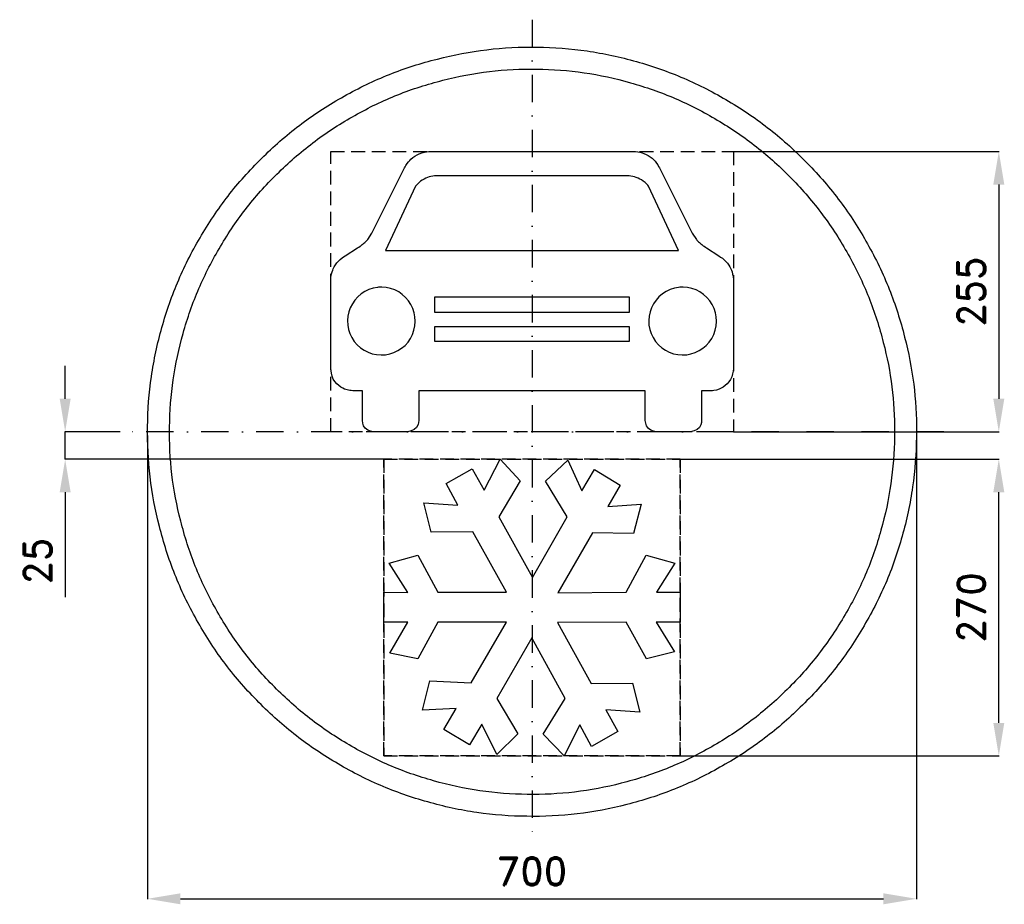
# Model space of a CAD drawing. Header units: millimetres. Extents: x -466 to 430, y -430 to 375.
import ezdxf

# ---------------------------------------------------------------- set-up
doc = ezdxf.new("R2010")
doc.units = ezdxf.units.MM
doc.header["$LTSCALE"] = 5
doc.linetypes.add('ČERCHOVANÁX2', pattern=[2, 1, -0.5, 0, -0.5])
doc.linetypes.add('ČÁRKOVANÁX2', pattern=[1.5, 1, -0.5])
doc.layers.add('Kóty', color=2, linetype='Continuous')
doc.layers.add('Značka', color=7, linetype='Continuous')
doc.styles.get("Standard").update_dxf_attribs({"font": 'romand.shx', "height": 25})
doc.dimstyles.get("Standard").update_dxf_attribs({"dimtxt": 25, "dimasz": 30, "dimexe": 0.18, "dimexo": 0.0625, "dimgap": 12.5, "dimtad": 1, "dimdec": 0, "dimzin": 0, "dimdsep": 46, "dimtxsty": 'Standard', "dimcen": 0.09, "dimadec": 0, "dimazin": 0, "dimtfac": 1, "dimtdec": 0, "dimtofl": 0, "dimtmove": 0, "dimatfit": 3, "dimfxl": 1, "dimtolj": 1, "dimtzin": 0, "dimarcsym": 0})

# ---------------------------------------------------------------- blocks, each defined once
blk = doc.blocks.new('*D2')
at = {"layer": 'Defpoints', "color": 0, "transparency": 16777216}
for p in [(183.3, 255), (183.3, 0), (425, 0)]:
    blk.add_point(p, dxfattribs=at)
at = {"layer": 'Kóty', "color": 0, "lineweight": -2, "transparency": 16777216}
for p, q in [((183.3625, 255), (425.18, 255)), ((425, 225), (425, 30)), ((183.3625, 0), (425.18, 0))]:
    blk.add_line(p, q, dxfattribs=at)
at = {"layer": 'Kóty', "color": 0, "transparency": 16777216}
for points in [[(420, 225), (430, 225), (425, 255)], [(420, 30), (430, 30), (425, 0)]]:
    blk.add_solid(points, dxfattribs=at)
at = {"layer": 'Kóty', "color": 0, "transparency": 16777216, "insert": (400, 127.5), "char_height": 25, "attachment_point": 5, "rotation": 90}
blk.add_mtext('\\A1;255', dxfattribs=at)
blk = doc.blocks.new('*D3')
at = {"layer": 'Defpoints', "color": 0, "transparency": 16777216}
for p in [(135, -25.01), (425, -25.01), (135, -294.99)]:
    blk.add_point(p, dxfattribs=at)
at = {"layer": 'Kóty', "color": 0, "lineweight": -2, "transparency": 16777216}
for p, q in [((135.0625, -25.01), (425.18, -25.01)), ((425, -264.99), (425, -55.01)), ((135.0625, -294.99), (425.18, -294.99))]:
    blk.add_line(p, q, dxfattribs=at)
at = {"layer": 'Kóty', "color": 0, "transparency": 16777216}
for points in [[(420, -55.01), (430, -55.01), (425, -25.01)], [(420, -264.99), (430, -264.99), (425, -294.99)]]:
    blk.add_solid(points, dxfattribs=at)
at = {"layer": 'Kóty', "color": 0, "transparency": 16777216, "insert": (400, -160), "char_height": 25, "attachment_point": 5, "rotation": 90}
blk.add_mtext('\\A1;270', dxfattribs=at)
blk = doc.blocks.new('*D4')
at = {"layer": 'Defpoints', "color": 0, "transparency": 16777216}
for p in [(-375, 0), (-425.05, -25), (-135, -25)]:
    blk.add_point(p, dxfattribs=at)
at = {"layer": 'Kóty', "color": 0, "lineweight": -2, "transparency": 16777216}
for p, q in [((-425.05, 30), (-425.05, 60)), ((-375.06, 0), (-425.23, 0)), ((-135.06, -25), (-425.23, -25)), ((-425.05, -55), (-425.05, -150.48))]:
    blk.add_line(p, q, dxfattribs=at)
at = {"layer": 'Kóty', "color": 0, "transparency": 16777216}
for points in [[(-430.05, 30), (-420.05, 30), (-425.05, 0)], [(-430.05, -55), (-420.05, -55), (-425.05, -25)]]:
    blk.add_solid(points, dxfattribs=at)
at = {"layer": 'Kóty', "color": 0, "transparency": 16777216, "insert": (-450.05, -117.74), "char_height": 25, "attachment_point": 5, "rotation": 90}
blk.add_mtext('\\A1;25', dxfattribs=at)
blk = doc.blocks.new('*D5')
at = {"layer": 'Defpoints', "color": 0, "transparency": 16777216}
for p in [(-350.05, -3.21), (350, -4.58), (350, -425.03)]:
    blk.add_point(p, dxfattribs=at)
at = {"layer": 'Kóty', "color": 0, "lineweight": -2, "transparency": 16777216}
for p, q in [((-350.05, -3.27), (-350.05, -425.21)), ((350, -4.64), (350, -425.21)), ((-320.05, -425.03), (320, -425.03))]:
    blk.add_line(p, q, dxfattribs=at)
at = {"layer": 'Kóty', "color": 0, "transparency": 16777216}
for points in [[(-320.05, -420.03), (-320.05, -430.03), (-350.05, -425.03)], [(320, -420.03), (320, -430.03), (350, -425.03)]]:
    blk.add_solid(points, dxfattribs=at)
at = {"layer": 'Kóty', "color": 0, "transparency": 16777216, "insert": (-0.03, -400.03), "char_height": 25, "attachment_point": 5}
blk.add_mtext('\\A1;700', dxfattribs=at)

msp = doc.modelspace()

# ---------------------------------------------------------------- linework, layer by layer
at = {"layer": 'Kóty'}
msp.add_lwpolyline([(-425.0536, -25), (-425.0536, 0)], dxfattribs=at)
at = {"layer": 'Značka', "color": 6, "linetype": 'ČERCHOVANÁX2', "lineweight": 25, "ltscale": 5}
for p, q in [((0, 375), (0, -375)), ((375, 0), (-375, 0))]:
    msp.add_line(p, q, dxfattribs=at)
at = {"layer": 'Značka', "color": 5}
for points in [[(350, 0), (350, -2.291), (350, -4.581, -0.0321663), (346.5, -50.208, -0.0357268), (336.9, -95.004, -0.0366679), (321.8, -138.262, -0.0347487), (300.8, -178.953, -0.0340422), (275, -216.774, -0.0344423), (244.2, -250.7057, -0.0345546), (209.5, -280.5629, -0.0344262), (171, -305.3736, -0.034386), (129.7, -325.2231, -0.0344168), (86.2, -339.2308, -0.0344232), (41.2, -347.7241, -0.0344159), (-4.6, -349.97, -0.0344167), (-50.2, -346.5273, -0.034417), (-95, -336.8593, -0.0344219), (-138.2, -321.7156, -0.0344258), (-179, -300.7922, -0.0344196), (-216.8, -274.9795, -0.0344135), (-250.7, -244.227, -0.0344027), (-280.6, -209.504, -0.0344212), (-305.4, -171.017, -0.0344081), (-325.2, -129.751, -0.0344167), (-339.2, -86.154, -0.034422), (-347.7, -41.156, -0.0344239), (-350, 4.581, -0.0344186), (-346.5, 50.244, -0.0344066), (-336.9, 95.004, -0.0344079), (-321.7, 138.22, -0.0344215), (-300.8, 178.953, -0.0344123), (-275, 216.776, -0.0344159), (-244.2, 250.706, -0.0344112), (-209.5, 280.56, -0.0344102), (-171, 305.374, -0.0344135), (-129.8, 325.224, -0.0344133), (-86.2, 339.231, -0.0344178), (-41.2, 347.724, -0.0344147), (4.6, 349.97, -0.0344183), (50.2, 346.527, -0.0344185), (95, 336.859, -0.0344139), (138.2, 321.715, -0.0344122), (179, 300.792, -0.034421), (216.8, 274.98, -0.0343987), (250.7, 244.227, -0.0344281), (280.6, 209.501, -0.0344954), (305.4, 171.017, -0.0344081), (325.2, 129.763, -0.0340917), (339.2, 86.154, -0.0328069), (347.5, 43.384, -0.0342764), (350, 0)], [(330, 0), (330, -2.16), (330, -4.32, -0.0321676), (326.7, -47.339, -0.0357412), (317.6, -89.575, -0.0366598), (303.4, -130.361, -0.0347689), (283.6, -168.727, -0.0340415), (259.3, -204.387, -0.0344506), (230.3, -236.38, -0.034559), (197.5, -264.5307, -0.0344287), (161.2, -287.9237, -0.034392), (122.3, -306.6389, -0.034413), (81.2, -319.8462, -0.0344226), (38.8, -327.8541, -0.0344166), (-4.3, -329.9717, -0.0344155), (-47.4, -326.7258, -0.0344178), (-89.6, -317.6102, -0.0344206), (-130.3, -303.3319, -0.0344145), (-168.7, -283.6041, -0.034423), (-204.4, -259.2663, -0.034424), (-236.4, -230.271, -0.0344207), (-264.5, -197.532, -0.0344091), (-287.9, -161.245, -0.0344122), (-306.6, -122.337, -0.0343888), (-319.8, -81.231, -0.0343928), (-327.9, -38.804, -0.034449), (-330, 4.32, -0.0344398), (-326.7, 47.373, -0.0344103), (-317.6, 89.575, -0.0344275), (-303.3, 130.322, -0.0344042), (-283.6, 168.727, -0.0344117), (-259.3, 204.389, -0.034409), (-230.3, 236.38, -0.0344094), (-197.5, 264.528, -0.0344108), (-161.2, 287.924, -0.0344214), (-122.3, 306.639, -0.0344114), (-81.2, 319.846, -0.034423), (-38.8, 327.854, -0.0344179), (4.3, 329.972, -0.0344171), (47.4, 326.726, -0.0344183), (89.6, 317.61, -0.0344109), (130.3, 303.332, -0.0344202), (168.7, 283.604, -0.0344124), (204.4, 259.267, -0.034393), (236.4, 230.271, -0.0344124), (264.5, 197.529, -0.0344903), (287.9, 161.245, -0.0344317), (306.6, 122.348, -0.034062), (319.8, 81.231, -0.032789), (327.7, 40.905, -0.034256), (330, 0)], [(133.3, 165.046), (106.1, 223.368), (105.3, 224.306), (104.4, 225.232), (102.9, 226.754), (101.3, 228.131), (99.8, 229.139), (98.3, 230.017), (96.6, 230.829), (94.9, 231.514), (93.3, 232.024), (91.7, 232.409), (90, 232.672), (88.3, 232.803), (87, 232.838), (85.7, 232.84), (-85.7, 232.84, 0.00370485), (-87.2, 232.835), (-88.7, 232.784), (-90.4, 232.63), (-92, 232.348), (-93.6, 231.957), (-95.1, 231.452), (-96.7, 230.791), (-98.3, 230.017), (-99.9, 229.089), (-101.4, 228.018), (-103.2, 226.535), (-104.7, 224.898), (-105.4, 224.137), (-106.1, 223.368), (-133.3, 165.046), (133.3, 165.046)], [(-106.3, 100.728), (-106.7, 104.549), (-107.3, 108.313), (-108.5, 112.148), (-110.3, 115.784), (-112.5, 119.172), (-115.1, 122.229), (-118.1, 124.936), (-121.4, 127.209), (-125, 129.051), (-128.8, 130.384), (-132.7, 131.235), (-136.7, 131.538, 0.0344146), (-140.8, 131.34), (-144.7, 130.593), (-148.6, 129.359), (-152.2, 127.612), (-155.6, 125.427), (-158.6, 122.799), (-161.4, 119.812), (-163.6, 116.482), (-165.5, 112.896), (-166.8, 109.092), (-167.6, 105.151), (-168, 101.131), (-167.8, 97.105), (-167, 93.144), (-165.8, 89.305), (-164, 85.673), (-161.8, 82.284), (-159.2, 79.227), (-156.2, 76.52), (-152.9, 74.248), (-149.3, 72.406), (-145.5, 71.072), (-141.6, 70.221), (-137.5, 69.918, 0.0344221), (-133.5, 70.116), (-129.6, 70.864), (-125.7, 72.097), (-122.1, 73.844), (-118.7, 76.029), (-115.6, 78.657), (-112.9, 81.644), (-110.7, 84.974), (-108.8, 88.558), (-107.5, 92.364), (-106.6, 96.31), (-106.3, 100.325), (-106.3, 100.527), (-106.3, 100.728)], [(168, 100.728), (167.6, 104.549), (167, 108.313), (165.8, 112.148), (164, 115.784), (161.8, 119.172), (159.2, 122.229), (156.2, 124.936), (152.9, 127.209), (149.3, 129.051), (145.5, 130.384), (141.6, 131.235), (137.5, 131.538, 0.0344146), (133.5, 131.34), (129.6, 130.593), (125.7, 129.359), (122.1, 127.612), (118.7, 125.427), (115.6, 122.799), (112.9, 119.812), (110.7, 116.482), (108.8, 112.896), (107.5, 109.092), (106.6, 105.151), (106.3, 101.131), (106.5, 97.105), (107.3, 93.144), (108.5, 89.305), (110.3, 85.673), (112.4, 82.284), (115.1, 79.227), (118.1, 76.52), (121.4, 74.248), (125, 72.406), (128.8, 71.072), (132.7, 70.221), (136.7, 69.918, 0.0344626), (140.8, 70.116), (144.7, 70.864), (148.6, 72.097), (152.2, 73.844), (155.6, 76.029), (158.6, 78.657), (161.4, 81.644), (163.6, 84.974), (165.5, 88.558), (166.8, 92.364), (167.7, 96.31), (168, 100.325), (168, 100.527), (168, 100.728)]]:
    msp.add_lwpolyline(points, format="xyb", dxfattribs=at)
at = {"layer": 'Značka', "color": 6, "linetype": 'ČÁRKOVANÁX2', "ltscale": 2.5}
for points in [[(-183.3, 0), (-183.3, 255), (183.3, 255), (183.3, 0), (-183.3, 0)], [(-135, -295), (-135, -25), (135, -25), (135, -295), (-135, -295)], [(-135, -294.99), (135, -294.99), (135, -25.01), (-135, -25.01), (-135, -294.99)]]:
    msp.add_lwpolyline(points, dxfattribs=at)
at = {"layer": 'Značka', "color": 5}
for points in [[(94.1, 255), (96.2, 254.687), (98.3, 254.3), (100.2, 253.851), (101.9, 253.263), (103.9, 252.425), (105.7, 251.413), (107.6, 250.214), (109.3, 248.871), (110.8, 247.561), (112.2, 246.132), (113.4, 244.546), (114.5, 242.857), (115.3, 241.504), (116.1, 240.13), (145.7, 180.74), (149.6, 175.039), (150.2, 174.354), (150.8, 173.676), (151.6, 172.922), (152.4, 172.191), (153.1, 171.54), (153.8, 170.909), (154.6, 170.323), (155.3, 169.754), (155.9, 169.286), (156.6, 168.835), (157.8, 168.05), (159, 167.295), (170.1, 160.106), (171.7, 159.023), (173.3, 157.886), (175, 156.488), (176.6, 154.938), (177.9, 153.399), (179.1, 151.751), (180.1, 150.121), (180.9, 148.426), (181.6, 146.951), (182.1, 145.433), (182.6, 143.472), (183, 141.474), (183.2, 140.565), (183.3, 139.655), (183.3, 57.536), (183, 55.084), (182.6, 52.654), (181.8, 50.031), (180.6, 47.553), (179.3, 45.469), (177.6, 43.589), (175.9, 41.991), (174, 40.593), (172.3, 39.556), (170.5, 38.723), (168, 37.976), (165.5, 37.535), (164.3, 37.394), (163.1, 37.272), (154.4, 37.273), (154.4, 10.259), (154.2, 8.334), (153.8, 6.454), (152.5, 3.961), (150.4, 2.035), (147.6, 0.708), (144.4, 0), (113.1, 0), (110.5, 0.524), (108.1, 1.434), (105.9, 3.089), (104.3, 5.326), (103.5, 7.719), (103.1, 10.259), (103.1, 37.273), (-103.1, 37.273), (-103.1, 10.259), (-103.3, 8.359), (-103.8, 6.505), (-105.2, 3.954), (-107.3, 1.995), (-110, 0.709), (-113.1, 0), (-144.4, 0), (-147.1, 0.53), (-149.6, 1.488), (-151.8, 3.141), (-153.3, 5.36), (-154.1, 7.74), (-154.4, 10.259), (-154.4, 37.273), (-163.1, 37.272), (-164.6, 37.423), (-166, 37.606), (-168.4, 38.061), (-170.6, 38.797), (-172.4, 39.601), (-174, 40.593), (-176, 42.072), (-177.8, 43.769), (-179.5, 45.767), (-180.9, 47.988), (-182, 50.551), (-182.7, 53.254), (-183, 55.389), (-183.3, 57.536), (-183.3, 139.655), (-183.1, 140.767), (-182.9, 141.877), (-182.6, 143.75), (-182.1, 145.586), (-181.5, 147.026), (-180.9, 148.426), (-180, 150.208), (-178.9, 151.918), (-177.7, 153.638), (-176.3, 155.234), (-174.7, 156.785), (-172.9, 158.176), (-171.5, 159.161), (-170.1, 160.106), (-159, 167.295), (-157.7, 168.072), (-156.5, 168.879), (-155.9, 169.31), (-155.3, 169.754), (-154.5, 170.354), (-153.8, 170.971), (-153, 171.636), (-152.2, 172.323), (-151.4, 173.072), (-150.7, 173.844), (-150.1, 174.439), (-149.6, 175.039), (-145.7, 180.74), (-116.1, 240.13), (-115.5, 241.21), (-114.9, 242.281), (-113.8, 244.055), (-112.5, 245.728), (-111.4, 246.98), (-110.2, 248.144), (-108.5, 249.558), (-106.7, 250.834), (-104.7, 252.029), (-102.6, 253.016), (-100.2, 253.832), (-97.8, 254.407), (-96, 254.732), (-94.1, 255), (94.1, 255)], [(88.9, 108.852), (88.9, 122.631), (-88.9, 122.631), (-88.9, 108.852), (88.9, 108.852)], [(88.9, 82.386), (88.9, 95.348), (-88.9, 95.348), (-88.9, 82.386), (88.9, 82.386)], [(69, -67.969), (99.5, -66.002), (92.5, -92.687), (55.1, -91.903), (23.4, -146.456), (85.6, -146.066), (103.9, -112.314), (130, -119.565), (113.2, -146.066), (135, -146.066), (135, -173.338), (113, -173.338), (129.8, -200.417), (104.1, -206.691), (85.8, -173.338), (23.3, -173.54), (53.9, -229.061), (91.4, -228.666), (98.3, -255.163), (67.3, -253.1958), (78.1, -272.6303), (54.3, -286.3604), (43.5, -266.7377), (29.2, -295), (10.1, -275.1711), (30.2, -242.602), (-0.3, -187.462), (-32.1, -242.602), (-13, -274.9784), (-32.1, -293.817), (-45.6, -265.949), (-56.8, -284.9892), (-80.2, -270.8648), (-69, -251.8246), (-99.7, -253.3974), (-93.1, -226.712), (-55.5, -228.478), (-23.3, -173.338), (-85.8, -173.338), (-104.1, -206.691), (-129.6, -201.6), (-113.2, -173.338), (-135, -173.338), (-135, -146.066), (-113, -146.254), (-130, -119.565), (-103.9, -112.314), (-85.8, -146.066), (-23.3, -146.066), (-53.9, -90.922), (-91.8, -91.509), (-98.5, -64.819), (-67.5, -66.791), (-78.3, -47.164), (-54.5, -33.622), (-43.7, -53.056), (-29.1, -25), (-10.9, -44.609), (-30.2, -77.384), (0.3, -132.524), (31.9, -77.384), (12.3, -44.815), (32.7, -25.771), (45.4, -53.831), (56.8, -34.41), (80.2, -48.736), (69, -67.969)]]:
    msp.add_lwpolyline(points, dxfattribs=at)

# ---------------------------------------------------------------- dimensions: what is measured, and where the dimension line sits
at = {"layer": 'Kóty'}
for base, p1, p2, picture, middle in [((425, 0), (183.3, 255), (183.3, 0), '*D2', (400, 127.5)), ((-425.0536, -25), (-375, 0), (-135, -25), '*D4', (-450.0536, -117.7381)), ((425, -25.01), (135, -294.99), (135, -25.01), '*D3', (400, -160))]:
    dim = msp.add_linear_dim(base=base, p1=p1, p2=p2, angle=90, dimstyle='Standard', dxfattribs=at)
    dim.commit()
    dim.dimension.update_dxf_attribs({"geometry": picture, "text_midpoint": middle})
dim = msp.add_linear_dim(base=(350, -425.0294), p1=(-350.0536, -3.2076), p2=(350, -4.581), dimstyle='Standard', dxfattribs=at)
dim.commit()
dim.dimension.update_dxf_attribs({"geometry": '*D5', "text_midpoint": (-0.0268, -400.0294)})

doc.saveas('drawing.dxf')
